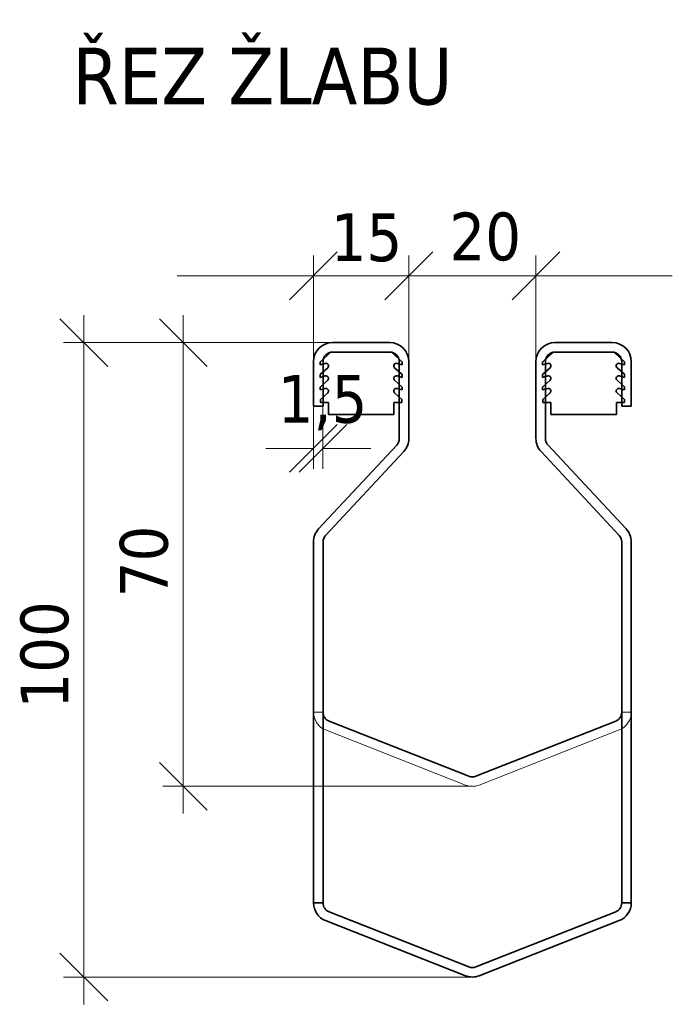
# Model space of a CAD drawing. Header units: millimetres. Extents: x -300186 to 535068, y -28581 to 763298.
# Tile 70 of 256: x -877 to -188, y 135962 to 137002. Entities that reach past the tile are written whole.
import ezdxf

# ---------------------------------------------------------------- set-up
doc = ezdxf.new("R2010")
doc.units = ezdxf.units.MM
doc.header["$LTSCALE"] = 10
doc.header["$PDSIZE"] = -4
for name, color, linetype, lineweight, true_color in [('Dimension (ISO)', 5, 'Continuous', 9, 0x0000ff), ('Hidden (ISO)', 7, 'Continuous', 9, 0x0080c0), ('Symbol (ISO)', 5, 'Continuous', 9, 0x0000ff)]:
    doc.layers.add(name, color=color, linetype=linetype, lineweight=lineweight, true_color=true_color)
doc.layers.add('Visible (ISO)', color=7, linetype='Continuous', lineweight=35)
doc.styles.add('Label Text (ISO)', font='tahoma.ttf')
doc.styles.add('Note Text (ISO)', font='tahoma.ttf')
doc.dimstyles.new('Default (ISO)', dxfattribs={"dimscale": 14.410965, "dimtxt": 3.5, "dimasz": 3.5, "dimexe": 1.5, "dimexo": 0, "dimgap": 1, "dimtad": 1, "dimrnd": 1e-08, "dimtxsty": 'Note Text (ISO)', "dimcen": 0.09, "dimdle": 10, "dimclrd": 256, "dimclre": 256, "dimclrt": 256, "dimazin": 2, "dimtfac": 1.001486, "dimtmove": 0, "dimatfit": 3, "dimfxl": 1, "dimtolj": 1, "dimlwd": -1, "dimlwe": -1, "dimarcsym": 0})

# ---------------------------------------------------------------- blocks, each defined once
blk = doc.blocks.new('_OBLIQUE')
at = {"color": 0, "linetype": 'ByBlock'}
blk.add_line((-0.5, -0.5), (0.5, 0.5), dxfattribs=at)
blk = doc.blocks.new('*D1049')
at = {"layer": 'Defpoints', "color": 0, "lineweight": -3, "transparency": 16777216}
for p in [(-331.8, 136731.8), (-466.1, 136641.2), (-331.8, 136641.2)]:
    blk.add_point(p, dxfattribs=at)
at = {"layer": 'Dimension (ISO)', "color": 0, "transparency": 16777216}
for p, q in [((-466.1, 136641.2), (-466.1, 136753.4)), ((-331.8, 136641.2), (-331.8, 136753.4)), ((-610.2, 136731.8), (-187.7, 136731.8))]:
    blk.add_line(p, q, dxfattribs=at)
at = {"layer": 'Dimension (ISO)', "color": 0, "transparency": 16777216, "xscale": 50.43837590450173, "yscale": 50.43837590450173, "zscale": 50.43837590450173, "rotation": 180}
blk.add_blockref('_OBLIQUE', (-466.1, 136731.8), dxfattribs=at)
at = {"layer": 'Dimension (ISO)', "color": 0, "transparency": 16777216, "xscale": 50.43837590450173, "yscale": 50.43837590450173, "zscale": 50.43837590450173}
blk.add_blockref('_OBLIQUE', (-331.8, 136731.8), dxfattribs=at)
at = {"layer": 'Dimension (ISO)', "color": 0, "transparency": 16777216, "insert": (-423.2, 136798.7), "char_height": 50.44, "width": 130.607, "attachment_point": 1, "style": 'Note Text (ISO)'}
blk.add_mtext('\\A1;20', dxfattribs=at)
blk = doc.blocks.new('*D1050')
at = {"layer": 'Defpoints', "color": 0, "lineweight": -3, "transparency": 16777216}
for p in [(-466.1, 136731.8), (-566.9, 136641.2), (-466.1, 136641.2)]:
    blk.add_point(p, dxfattribs=at)
at = {"layer": 'Dimension (ISO)', "color": 0, "transparency": 16777216}
for p, q in [((-566.9, 136641.2), (-566.9, 136753.4)), ((-466.1, 136641.2), (-466.1, 136753.4)), ((-711, 136731.8), (-322, 136731.8))]:
    blk.add_line(p, q, dxfattribs=at)
at = {"layer": 'Dimension (ISO)', "color": 0, "transparency": 16777216, "xscale": 50.43837590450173, "yscale": 50.43837590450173, "zscale": 50.43837590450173, "rotation": 180}
blk.add_blockref('_OBLIQUE', (-566.9, 136731.8), dxfattribs=at)
at = {"layer": 'Dimension (ISO)', "color": 0, "transparency": 16777216, "xscale": 50.43837590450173, "yscale": 50.43837590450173, "zscale": 50.43837590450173}
blk.add_blockref('_OBLIQUE', (-466.1, 136731.8), dxfattribs=at)
at = {"layer": 'Dimension (ISO)', "color": 0, "transparency": 16777216, "insert": (-548.7, 136797.8), "char_height": 50.44, "attachment_point": 1, "style": 'Note Text (ISO)'}
blk.add_mtext('\\A1;15', dxfattribs=at)
blk = doc.blocks.new('*D1051')
at = {"layer": 'Defpoints', "color": 0, "lineweight": -3, "transparency": 16777216}
for p in [(-566.9, 136594.2), (-556.8, 136594.2), (-556.8, 136549.5)]:
    blk.add_point(p, dxfattribs=at)
at = {"layer": 'Dimension (ISO)', "color": 0, "transparency": 16777216}
for p, q in [((-566.9, 136594.2), (-566.9, 136527.9)), ((-556.8, 136594.2), (-556.8, 136527.9)), ((-566.9, 136549.5), (-617.3, 136549.5)), ((-556.8, 136549.5), (-506.3, 136549.5))]:
    blk.add_line(p, q, dxfattribs=at)
at = {"layer": 'Dimension (ISO)', "color": 0, "transparency": 16777216, "xscale": 50.43837590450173, "yscale": 50.43837590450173, "zscale": 50.43837590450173}
blk.add_blockref('_OBLIQUE', (-566.9, 136549.5), dxfattribs=at)
at = {"layer": 'Dimension (ISO)', "color": 0, "transparency": 16777216, "xscale": 50.43837590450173, "yscale": 50.43837590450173, "zscale": 50.43837590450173, "rotation": 180}
blk.add_blockref('_OBLIQUE', (-556.8, 136549.5), dxfattribs=at)
at = {"layer": 'Dimension (ISO)', "color": 0, "transparency": 16777216, "insert": (-604.5, 136627), "char_height": 50.44, "attachment_point": 1, "style": 'Note Text (ISO)'}
blk.add_mtext('\\A1;1,5', dxfattribs=at)
blk = doc.blocks.new('*D1052')
at = {"layer": 'Defpoints', "color": 0, "lineweight": -3, "transparency": 16777216}
for p in [(-704.5, 136661.3), (-546.7, 136661.3), (-398.9, 136192.4)]:
    blk.add_point(p, dxfattribs=at)
at = {"layer": 'Dimension (ISO)', "color": 0, "transparency": 16777216}
for p, q in [((-704.5, 136163.5), (-704.5, 136690.2)), ((-546.7, 136661.3), (-726.1, 136661.3)), ((-398.9, 136192.4), (-726.1, 136192.4))]:
    blk.add_line(p, q, dxfattribs=at)
at = {"layer": 'Dimension (ISO)', "color": 0, "transparency": 16777216, "xscale": 50.43837590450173, "yscale": 50.43837590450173, "zscale": 50.43837590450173}
for p, rotation in [((-704.5, 136661.3), 90), ((-704.5, 136192.4), 270)]:
    blk.add_blockref('_OBLIQUE', p, dxfattribs=dict(at, rotation=rotation))
at = {"layer": 'Dimension (ISO)', "color": 0, "transparency": 16777216, "insert": (-771.4, 136392.1), "char_height": 50.44, "attachment_point": 1, "rotation": 90, "style": 'Note Text (ISO)'}
blk.add_mtext('\\A1;70', dxfattribs=at)
blk = doc.blocks.new('*D1053')
at = {"layer": 'Defpoints', "color": 0, "lineweight": -3, "transparency": 16777216}
for p in [(-809.5, 136661.3), (-546.7, 136661.3), (-398.9, 135990.9)]:
    blk.add_point(p, dxfattribs=at)
at = {"layer": 'Dimension (ISO)', "color": 0, "transparency": 16777216}
for p, q in [((-809.5, 135962), (-809.5, 136690.2)), ((-546.7, 136661.3), (-831.1, 136661.3)), ((-398.9, 135990.9), (-831.1, 135990.9))]:
    blk.add_line(p, q, dxfattribs=at)
at = {"layer": 'Dimension (ISO)', "color": 0, "transparency": 16777216, "xscale": 50.43837590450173, "yscale": 50.43837590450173, "zscale": 50.43837590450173}
for p, rotation in [((-809.5, 136661.3), 90), ((-809.5, 135990.9), 270)]:
    blk.add_blockref('_OBLIQUE', p, dxfattribs=dict(at, rotation=rotation))
at = {"layer": 'Dimension (ISO)', "color": 0, "transparency": 16777216, "insert": (-876.4, 136274.5), "char_height": 50.44, "attachment_point": 1, "rotation": 90, "style": 'Note Text (ISO)'}
blk.add_mtext('\\A1;100', dxfattribs=at)

msp = doc.modelspace()

# ---------------------------------------------------------------- linework, layer by layer
at = {"layer": 'Hidden (ISO)'}
for p, q in [((-566.851, 136270.755), (-561.813, 136270.755)), ((-561.813, 136270.755), (-556.776, 136270.755)), ((-236.077, 136270.755), (-241.114, 136270.755)), ((-231.04, 136270.755), (-236.077, 136270.755)), ((-406.298, 136193.746), (-554.055, 136251.948)), ((-243.836, 136251.948), (-391.592, 136193.746))]:
    msp.add_line(p, q, dxfattribs=at)
for centre, start_param, end_param in [((-546.702, 136270.755), 4.71238898, 5.90963296), ((-251.188, 136270.755), 0.37355235, 1.57079633), ((-398.945, 136212.552), 5.90963296, 6.65673766)]:
    msp.add_ellipse(centre, major_axis=(0, -20.199), ratio=0.99750627, start_param=start_param, end_param=end_param, dxfattribs=at)
at = {"layer": 'Visible (ISO)'}
for p, q in [((-486.256, 136661.338), (-546.702, 136661.338)), ((-251.188, 136661.338), (-311.634, 136661.338)), ((-549.48, 136650.373), (-559.577, 136641.056)), ((-485.755, 136651.263), (-547.203, 136651.263)), ((-546.702, 136651.263), (-486.256, 136651.263)), ((-473.381, 136641.056), (-483.477, 136650.373)), ((-314.413, 136650.373), (-324.509, 136641.056)), ((-250.687, 136651.263), (-312.135, 136651.263)), ((-251.188, 136651.263), (-311.634, 136651.263)), ((-238.314, 136641.056), (-248.41, 136650.373)), ((-566.851, 136641.189), (-566.851, 136594.176)), ((-559.793, 136640.562), (-559.793, 136637.759)), ((-559.793, 136637.759), (-554.4, 136639.318)), ((-551.854, 136634.743), (-559.571, 136627.779)), ((-556.776, 136594.176), (-556.776, 136641.189)), ((-473.387, 136627.779), (-481.104, 136634.743)), ((-478.558, 136639.318), (-473.165, 136637.759)), ((-476.182, 136559.831), (-476.182, 136641.189)), ((-473.165, 136637.759), (-473.165, 136640.562)), ((-466.107, 136559.831), (-466.107, 136641.189)), ((-331.783, 136641.189), (-331.783, 136559.831)), ((-324.725, 136640.562), (-324.725, 136637.759)), ((-324.725, 136637.759), (-319.332, 136639.318)), ((-316.786, 136634.743), (-324.504, 136627.779)), ((-321.709, 136641.189), (-321.709, 136559.831)), ((-238.319, 136627.779), (-246.036, 136634.743)), ((-243.49, 136639.318), (-238.097, 136637.759)), ((-241.114, 136594.176), (-241.114, 136641.189)), ((-238.097, 136637.759), (-238.097, 136640.562)), ((-231.04, 136594.176), (-231.04, 136641.189)), ((-559.793, 136627.28), (-559.793, 136624.477)), ((-559.793, 136624.477), (-554.4, 136626.036)), ((-478.558, 136626.036), (-473.165, 136624.477)), ((-473.165, 136624.477), (-473.165, 136627.28)), ((-324.725, 136627.28), (-324.725, 136624.477)), ((-324.725, 136624.477), (-319.332, 136626.036)), ((-243.49, 136626.036), (-238.097, 136624.477)), ((-238.097, 136624.477), (-238.097, 136627.28)), ((-559.793, 136613.997), (-559.793, 136611.194)), ((-559.793, 136611.194), (-554.4, 136612.753)), ((-551.854, 136621.461), (-559.571, 136614.496)), ((-473.387, 136614.496), (-481.104, 136621.461)), ((-478.558, 136612.753), (-473.165, 136611.194)), ((-473.165, 136611.194), (-473.165, 136613.997)), ((-324.725, 136613.997), (-324.725, 136611.194)), ((-324.725, 136611.194), (-319.332, 136612.753)), ((-316.786, 136621.461), (-324.504, 136614.496)), ((-238.319, 136614.496), (-246.036, 136621.461)), ((-243.49, 136612.753), (-238.097, 136611.194)), ((-238.097, 136611.194), (-238.097, 136613.997)), ((-551.854, 136608.178), (-559.571, 136601.214)), ((-559.571, 136601.214), (-559.571, 136597.884)), ((-473.387, 136601.214), (-481.104, 136608.178)), ((-473.387, 136597.884), (-473.387, 136601.214)), ((-316.786, 136608.178), (-324.504, 136601.214)), ((-324.504, 136601.214), (-324.504, 136597.884)), ((-238.319, 136601.214), (-246.036, 136608.178)), ((-238.319, 136597.884), (-238.319, 136601.214)), ((-556.776, 136594.176), (-566.851, 136594.176)), ((-559.571, 136597.884), (-551.08, 136597.884)), ((-551.08, 136597.884), (-551.08, 136585.331)), ((-481.878, 136597.884), (-473.387, 136597.884)), ((-481.878, 136585.331), (-481.878, 136597.884)), ((-324.504, 136597.884), (-316.012, 136597.884)), ((-316.012, 136597.884), (-316.012, 136585.331)), ((-246.81, 136597.884), (-238.319, 136597.884)), ((-246.81, 136585.331), (-246.81, 136597.884)), ((-241.114, 136594.176), (-231.04, 136594.176)), ((-551.08, 136585.331), (-481.878, 136585.331)), ((-316.012, 136585.331), (-246.81, 136585.331)), ((-561.438, 136464.437), (-478.888, 136552.96)), ((-319.002, 136552.96), (-236.453, 136464.437)), ((-554.07, 136457.566), (-471.52, 136546.09)), ((-326.37, 136546.09), (-243.82, 136457.566)), ((-566.851, 136069.268), (-566.851, 136450.695)), ((-556.776, 136069.268), (-556.776, 136450.695)), ((-241.114, 136450.695), (-241.114, 136069.268)), ((-231.04, 136450.695), (-231.04, 136069.268)), ((-402.622, 136203.079), (-550.378, 136261.281)), ((-247.512, 136261.281), (-395.269, 136203.079)), ((-566.851, 136069.268), (-561.813, 136069.268)), ((-561.813, 136069.268), (-556.776, 136069.268)), ((-402.622, 136001.592), (-550.378, 136059.795)), ((-247.512, 136059.795), (-395.269, 136001.592)), ((-236.077, 136069.268), (-241.114, 136069.268)), ((-231.04, 136069.268), (-236.077, 136069.268)), ((-406.298, 135992.259), (-554.055, 136050.462)), ((-243.836, 136050.462), (-391.592, 135992.259))]:
    msp.add_line(p, q, dxfattribs=at)
for centre, radius, start, end in [((-546.702, 136641.189), 20.149, 90, 180), ((-486.256, 136641.189), 20.149, 0, 90), ((-311.634, 136641.189), 20.149, 90, 180), ((-251.188, 136641.189), 20.149, 0, 90), ((-546.702, 136641.189), 10.074, 90, 180), ((-547.203, 136647.905), 3.358, 90, 132.701651), ((-486.256, 136641.189), 10.074, 0, 90), ((-485.755, 136647.905), 3.358, 47.298349, 90), ((-311.634, 136641.189), 10.074, 90, 180), ((-312.135, 136647.905), 3.358, 90, 132.701651), ((-251.188, 136641.189), 10.074, 0, 90), ((-250.687, 136647.905), 3.358, 47.298349, 90), ((-559.121, 136640.562), 0.672, 132.701651, 180), ((-553.654, 136636.737), 2.686, 312.06449, 106.124003), ((-479.304, 136636.737), 2.686, 73.875997, 227.93551), ((-473.837, 136640.562), 0.672, 0, 47.298349), ((-324.054, 136640.562), 0.672, 132.701651, 180), ((-318.586, 136636.737), 2.686, 312.06449, 106.124003), ((-244.237, 136636.737), 2.686, 73.875997, 227.93551), ((-238.769, 136640.562), 0.672, 0, 47.298349), ((-559.121, 136627.28), 0.672, 132.06449, 180), ((-553.654, 136623.455), 2.686, 312.06449, 106.124003), ((-479.304, 136623.455), 2.686, 73.875997, 227.93551), ((-473.837, 136627.28), 0.672, 0, 47.93551), ((-324.054, 136627.28), 0.672, 132.06449, 180), ((-318.586, 136623.455), 2.686, 312.06449, 106.124003), ((-244.237, 136623.455), 2.686, 73.875997, 227.93551), ((-238.769, 136627.28), 0.672, 0, 47.93551), ((-559.121, 136613.997), 0.672, 132.06449, 180), ((-553.654, 136610.172), 2.686, 312.06449, 106.124003), ((-479.304, 136610.172), 2.686, 73.875997, 227.93551), ((-473.837, 136613.997), 0.672, 0, 47.93551), ((-324.054, 136613.997), 0.672, 132.06449, 180), ((-318.586, 136610.172), 2.686, 312.06449, 106.124003), ((-244.237, 136610.172), 2.686, 73.875997, 227.93551), ((-238.769, 136613.997), 0.672, 0, 47.93551), ((-486.256, 136559.831), 10.074, 317, 0), ((-486.256, 136559.831), 20.149, 317, 0), ((-311.634, 136559.831), 20.149, 180, 223), ((-311.634, 136559.831), 10.074, 180, 223), ((-546.702, 136450.695), 20.149, 137, 180), ((-546.702, 136450.695), 10.074, 137, 180), ((-251.188, 136450.695), 10.074, 0, 43), ((-251.188, 136450.695), 20.149, 0, 43)]:
    msp.add_arc(centre, radius, start, end, dxfattribs=at)
for centre, major_axis, ratio, start_param, end_param in [((-546.702, 136270.755), (0, -10.175), 0.99013553, 4.71238898, 5.90963296), ((-251.188, 136270.755), (0, -10.175), 0.99013553, 0.37355235, 1.57079633), ((-398.945, 136212.552), (0, -10.175), 0.99013553, 5.90963296, 6.65673766), ((-546.702, 136069.268), (0, -20.199), 0.99750627, 4.71238898, 5.90963296), ((-546.702, 136069.268), (0, -10.175), 0.99013553, 4.71238898, 5.90963296), ((-251.188, 136069.268), (0, -10.175), 0.99013553, 0.37355235, 1.57079633), ((-251.188, 136069.268), (0, -20.199), 0.99750627, 0.37355235, 1.57079633), ((-398.945, 136011.065), (0, -10.175), 0.99013553, 5.90963296, 6.65673766), ((-398.945, 136011.065), (0, -20.199), 0.99750627, 5.90963296, 6.65673766)]:
    msp.add_ellipse(centre, major_axis=major_axis, ratio=ratio, start_param=start_param, end_param=end_param, dxfattribs=at)

# ---------------------------------------------------------------- texts
at = {"layer": 'Symbol (ISO)', "color": 0, "insert": (-821.679, 136911.716), "char_height": 60, "width": 1050.14412, "attachment_point": 7, "style": 'Label Text (ISO)'}
msp.add_mtext('ŘEZ ŽLABU', dxfattribs=at)

# ---------------------------------------------------------------- dimensions: what is measured, and where the dimension line sits
at = {"layer": 'Dimension (ISO)', "color": 0}
dim = msp.add_linear_dim(base=(-331.783, 136731.752), p1=(-466.107, 136641.189), p2=(-331.783, 136641.189), angle=180, text='20', dimstyle='Default (ISO)', override={"dimlfac": 0.148893, "dimblk1": 'OBLIQUE', "dimblk2": 'OBLIQUE', "dimsah": 1, "dimclrd": 0, "dimclre": 0, "dimclrt": 0, "dimtofl": 0, "dimatfit": 1}, dxfattribs=at)
dim.commit()
dim.dimension.update_dxf_attribs({"geometry": '*D1049', "text_midpoint": (-357.934, 136731.752), "dimtype": 160})
for base, p1, p2, angle, override, picture, middle in [((-466.107, 136731.752), (-566.851, 136641.189), (-466.107, 136641.189), 180, {"dimlfac": 0.148893, "dimblk1": 'OBLIQUE', "dimblk2": 'OBLIQUE', "dimsah": 1, "dimclrd": 0, "dimclre": 0, "dimclrt": 0, "dimtofl": 0, "dimatfit": 1}, '*D1050', (-516.479, 136731.752)), ((-809.481, 136661.338), (-398.945, 135990.866), (-546.702, 136661.338), 90, {"dimdec": 0, "dimlfac": 0.148893, "dimblk1": 'OBLIQUE', "dimblk2": 'OBLIQUE', "dimsah": 1, "dimdle": 2, "dimclrd": 0, "dimclre": 0, "dimclrt": 0, "dimtofl": 0, "dimatfit": 1}, '*D1053', (-809.481, 136326.102)), ((-704.533, 136661.338), (-398.945, 136192.353), (-546.702, 136661.338), 90, {"dimgap": 1, "dimdec": 0, "dimlfac": 0.148893, "dimblk1": 'OBLIQUE', "dimblk2": 'OBLIQUE', "dimsah": 1, "dimdle": 2, "dimclrd": 0, "dimclre": 0, "dimclrt": 0, "dimtol": 0, "dimlim": 0, "dimtp": 0, "dimtm": 0, "dimtdec": 2, "dimtofl": 0, "dimatfit": 1}, '*D1052', (-704.533, 136426.845))]:
    dim = msp.add_linear_dim(base=base, p1=p1, p2=p2, angle=angle, dimstyle='Default (ISO)', override=override, dxfattribs=at)
    dim.commit()
    dim.dimension.update_dxf_attribs({"geometry": picture, "text_midpoint": middle, "dimtype": 160})
dim = msp.add_linear_dim(base=(-556.776, 136549.488), p1=(-566.851, 136594.176), p2=(-556.776, 136594.176), dimstyle='Default (ISO)', override={"dimlfac": 0.148893, "dimblk1": 'OBLIQUE', "dimblk2": 'OBLIQUE', "dimsah": 1, "dimclrd": 0, "dimclre": 0, "dimclrt": 0, "dimtofl": 0, "dimatfit": 1}, dxfattribs=at)
dim.commit()
dim.dimension.update_dxf_attribs({"geometry": '*D1051', "text_midpoint": (-561.813, 136549.488), "dimtype": 160})

doc.saveas('drawing.dxf')
